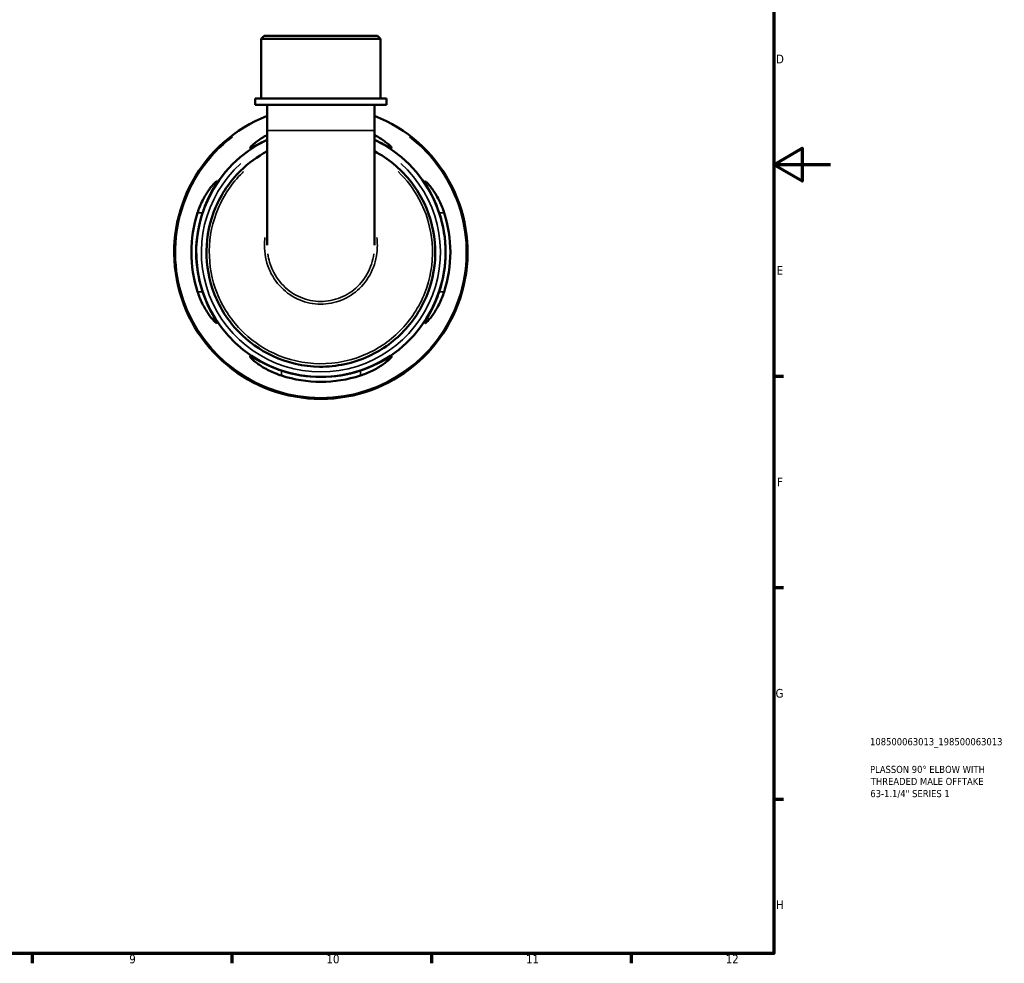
# Model space of a CAD drawing. Header units: millimetres. Extents: x 0 to 902, y -200 to 594.
# Tile 4 of 5: x 556 to 902, y 17 to 348. Entities that reach past the tile are written whole.
import ezdxf

# ---------------------------------------------------------------- set-up
doc = ezdxf.new("R2010")
doc.units = ezdxf.units.MM
for name, color, linetype, lineweight in [('Border (ANSI)', 7, 'Continuous', 70), ('Title (ISO)', 7, 'Continuous', 50), ('Visible (ANSI)', 7, 'Continuous', 50), ('Visible Narrow (ANSI)', 7, 'Continuous', 35)]:
    doc.layers.add(name, color=color, linetype=linetype, lineweight=lineweight)
doc.styles.add('Note Text (ANSI)', font='tahoma.ttf')
doc.styles.add('Note Text (ISO)', font='tahoma.ttf')

# ---------------------------------------------------------------- blocks, each defined once
blk = doc.blocks.new('Borders Default Border')
at = {"layer": 'Border (ANSI)'}
for p, q in [((821, 222.75), (824.45, 222.75)), ((821, 148.5), (824.45, 148.5)), ((821, 74.25), (824.45, 74.25)), ((560.67, 20), (560.67, 16.55)), ((630.75, 20), (630.75, 16.55)), ((700.83, 20), (700.83, 16.55)), ((770.92, 20), (770.92, 16.55))]:
    blk.add_line(p, q, dxfattribs=at)
at = {"layer": 'Border (ANSI)', "flags": 128}
for points in [[(20, 20), (20, 574), (821, 574), (821, 20), (20, 20)], [(841, 297), (821, 297), (831, 302.77), (831, 291.23), (821, 297)]]:
    blk.add_lwpolyline(points, dxfattribs=at)
at = {"layer": 'Border (ANSI)', "color": 230, "true_color": 0xff0080, "attachment_point": 7, "style": 'Note Text (ANSI)'}
for s, insert, char_height in [('D', (821.81, 332.6), 3.05), ('E', (822.05, 258.35), 3.05), ('F', (822.14, 184.1), 3.05), ('G', (821.66, 109.79), 3.05), ('H', (821.81, 35.6), 3.05), ('9', (594.7, 16.49), 3.05), ('10', (663.96, 16.49), 3.048), ('11', (734.04, 16.55), 3.048), ('12', (804.13, 16.55), 3.048)]:
    blk.add_mtext(s, dxfattribs=dict(at, insert=insert, char_height=char_height))
blk = doc.blocks.new('Title Blocks ISO')
at = {"layer": 'Title (ISO)', "color": 232, "true_color": 0xca0064, "style": 'Note Text (ISO)'}
for tag, p in [('PART_NUMBER_001', (33.84, 73.13)), ('DESCRIPTION_001', (33.84, 63.4)), ('DESCRIPTION_002', (34.09, 59.18)), ('DESCRIPTION_003', (33.95, 54.9))]:
    blk.add_attdef(tag, p, '', height=2.5, dxfattribs=at)

msp = doc.modelspace()

# ---------------------------------------------------------------- linework, layer by layer
at = {"layer": 'Visible (ANSI)'}
for p, q in [((642.074, 342.241), (641.044, 341.211)), ((682.954, 341.211), (641.044, 341.211)), ((641.044, 320.241), (641.044, 341.211)), ((642.074, 342.241), (681.924, 342.241)), ((681.924, 342.241), (682.954, 341.211)), ((682.954, 320.241), (682.954, 341.211)), ((685.05, 320.241), (638.949, 320.241)), ((638.949, 318.041), (638.949, 320.241)), ((685.05, 318.041), (685.05, 320.241)), ((685.05, 318.041), (638.949, 318.041)), ((643.14, 318.041), (643.14, 308.994)), ((680.859, 318.041), (680.859, 308.994)), ((643.14, 308.994), (643.14, 268.715)), ((680.859, 268.715), (680.859, 308.994))]:
    msp.add_line(p, q, dxfattribs=at)
for radius, start, end in [(51.5, 111.48169, 68.51831), (43.775, 115.52012, 64.47988), (45.465, 162.25088, 197.74912), (43.79, 161.54806, 198.45194), (43.79, 341.54806, 18.45194), (45.465, 342.25088, 17.74912), (43.79, 251.54806, 288.45194), (45.465, 252.25088, 287.74912)]:
    msp.add_arc((661.999, 266.241), radius, start, end, dxfattribs=at)
for points, knots in [([(643.14, 305.784), (642.64, 305.551), (642.16, 305.318), (640.521, 304.495), (639.496, 303.927), (638.169, 303.209), (637.746, 302.988), (637.252, 302.794), (637.133, 302.782), (637.098, 302.922), (637.2, 303.084), (637.697, 303.641), (638.18, 304.092), (639.666, 305.293), (640.797, 306.092), (642.445, 307.053), (642.787, 307.243), (643.14, 307.431)], [-3.3400165, -3.3400165, -3.3400165, -3.3400165, -3.1579725, -3.1579725, -2.6857815, -2.6857815, -2.3575836, -2.3575836, -2.0942089, -2.0942089, -1.8110368, -1.8110368, -1.4230694, -1.4230694, -0.8979734, -0.8979734, -0.766614, -0.766614, -0.766614, -0.766614]), ([(680.859, 307.431), (681.331, 307.179), (681.785, 306.922), (683.498, 305.893), (684.588, 305.101), (685.984, 303.943), (686.423, 303.52), (686.843, 303.018), (686.915, 302.88), (686.831, 302.779), (686.684, 302.811), (686.117, 303.055), (685.639, 303.311), (684.185, 304.101), (683.094, 304.698), (681.53, 305.467), (681.199, 305.626), (680.859, 305.784)], [-3.3855342, -3.3855342, -3.3855342, -3.3855342, -3.209367, -3.209367, -2.6844563, -2.6844563, -2.3019845, -2.3019845, -2.0253087, -2.0253087, -1.7586739, -1.7586739, -1.4150477, -1.4150477, -0.9332676, -0.9332676, -0.8092649, -0.8092649, -0.8092649, -0.8092649]), ([(643.14, 301.708), (639.711, 299.882), (636.546, 297.56), (630.07, 291.168), (627.082, 286.775), (622.997, 277.179), (621.901, 271.98), (621.764, 261.553), (622.724, 256.327), (626.557, 246.629), (629.429, 242.159), (636.462, 234.843), (640.544, 231.924), (650.175, 227.431), (655.85, 226.139), (667.474, 226.006), (673.417, 227.274), (683.747, 232.032), (688.219, 235.326), (695.554, 243.477), (698.389, 248.355), (701.837, 258.755), (702.486, 264.259), (701.55, 275.19), (699.919, 280.607), (694.826, 289.95), (691.521, 293.956), (685.504, 298.928), (683.245, 300.437), (680.858, 301.707)], [-7.365265, -7.365265, -7.365265, -7.365265, -7.0751432, -7.0751432, -6.6856958, -6.6856958, -6.2962671, -6.2962671, -5.906848, -5.906848, -5.5174316, -5.5174316, -5.1489096, -5.1489096, -4.7237733, -4.7237733, -4.2807469, -4.2807469, -3.8743708, -3.8743708, -3.4617545, -3.4617545, -3.0561203, -3.0561203, -2.6424382, -2.6424382, -2.2614426, -2.2614426, -2.059531, -2.059531, -2.059531, -2.059531]), ([(618.698, 280.101), (618.938, 280.851), (619.208, 281.591), (620.122, 283.828), (620.842, 285.235), (622.347, 287.74), (623.139, 288.831), (624.297, 290.226), (624.72, 290.665), (625.222, 291.085), (625.36, 291.157), (625.461, 291.073), (625.429, 290.926), (625.186, 290.359), (624.93, 289.881), (624.139, 288.427), (623.542, 287.337), (622.305, 284.819), (621.663, 283.379), (620.867, 281.28), (620.658, 280.693), (620.46, 280.101)], [-3.9473698, -3.9473698, -3.9473698, -3.9473698, -3.7096209, -3.7096209, -3.209367, -3.209367, -2.6844563, -2.6844563, -2.3019845, -2.3019845, -2.0253087, -2.0253087, -1.7586739, -1.7586739, -1.4150477, -1.4150477, -0.9332676, -0.9332676, -0.4404999, -0.4404999, -0.2526284, -0.2526284, -0.2526284, -0.2526284]), ([(703.538, 280.101), (703.535, 280.112), (703.531, 280.122), (703.26, 280.934), (702.97, 281.727), (702.085, 283.958), (701.452, 285.332), (700.253, 287.719), (699.685, 288.744), (698.967, 290.072), (698.746, 290.494), (698.552, 290.988), (698.54, 291.108), (698.68, 291.142), (698.842, 291.04), (699.399, 290.544), (699.85, 290.061), (701.05, 288.574), (701.849, 287.443), (703.321, 284.921), (704.002, 283.553), (704.846, 281.437), (705.085, 280.773), (705.3, 280.101)], [-3.8955408, -3.8955408, -3.8955408, -3.8955408, -3.8922757, -3.8922757, -3.6389439, -3.6389439, -3.1579725, -3.1579725, -2.6857815, -2.6857815, -2.3575836, -2.3575836, -2.0942089, -2.0942089, -1.8110368, -1.8110368, -1.4230694, -1.4230694, -0.8979734, -0.8979734, -0.4181575, -0.4181575, -0.2054532, -0.2054532, -0.2054532, -0.2054532]), ([(620.46, 252.381), (620.464, 252.371), (620.467, 252.361), (620.739, 251.548), (621.029, 250.756), (621.913, 248.524), (622.547, 247.15), (623.746, 244.763), (624.314, 243.738), (625.032, 242.411), (625.252, 241.988), (625.447, 241.494), (625.458, 241.375), (625.318, 241.341), (625.156, 241.442), (624.599, 241.939), (624.148, 242.422), (622.948, 243.908), (622.149, 245.039), (620.678, 247.562), (619.997, 248.93), (619.152, 251.045), (618.913, 251.71), (618.698, 252.381)], [-3.8955408, -3.8955408, -3.8955408, -3.8955408, -3.8922757, -3.8922757, -3.6389439, -3.6389439, -3.1579725, -3.1579725, -2.6857815, -2.6857815, -2.3575836, -2.3575836, -2.0942089, -2.0942089, -1.8110368, -1.8110368, -1.4230694, -1.4230694, -0.8979734, -0.8979734, -0.4181575, -0.4181575, -0.2054532, -0.2054532, -0.2054532, -0.2054532]), ([(705.3, 252.381), (705.06, 251.632), (704.79, 250.892), (703.877, 248.654), (703.156, 247.248), (701.651, 244.743), (700.859, 243.652), (699.701, 242.257), (699.278, 241.818), (698.776, 241.397), (698.638, 241.325), (698.537, 241.41), (698.569, 241.556), (698.812, 242.123), (699.069, 242.602), (699.859, 244.056), (700.456, 245.146), (701.693, 247.664), (702.335, 249.104), (703.131, 251.202), (703.341, 251.79), (703.538, 252.381)], [-3.9473698, -3.9473698, -3.9473698, -3.9473698, -3.7096209, -3.7096209, -3.209367, -3.209367, -2.6844563, -2.6844563, -2.3019845, -2.3019845, -2.0253087, -2.0253087, -1.7586739, -1.7586739, -1.4150477, -1.4150477, -0.9332676, -0.9332676, -0.4404999, -0.4404999, -0.2526284, -0.2526284, -0.2526284, -0.2526284]), ([(648.139, 222.94), (647.39, 223.18), (646.65, 223.45), (644.412, 224.364), (643.006, 225.084), (640.5, 226.59), (639.41, 227.381), (638.014, 228.539), (637.576, 228.962), (637.155, 229.464), (637.083, 229.602), (637.168, 229.703), (637.314, 229.671), (637.881, 229.428), (638.36, 229.172), (639.814, 228.381), (640.904, 227.784), (643.421, 226.547), (644.861, 225.905), (646.96, 225.109), (647.548, 224.9), (648.139, 224.702)], [-3.9473698, -3.9473698, -3.9473698, -3.9473698, -3.7096209, -3.7096209, -3.209367, -3.209367, -2.6844563, -2.6844563, -2.3019845, -2.3019845, -2.0253087, -2.0253087, -1.7586739, -1.7586739, -1.4150477, -1.4150477, -0.9332676, -0.9332676, -0.4404999, -0.4404999, -0.2526284, -0.2526284, -0.2526284, -0.2526284]), ([(675.859, 224.702), (675.87, 224.706), (675.88, 224.709), (676.692, 224.981), (677.484, 225.271), (679.716, 226.155), (681.09, 226.789), (683.477, 227.988), (684.502, 228.556), (685.83, 229.274), (686.252, 229.494), (686.746, 229.689), (686.866, 229.7), (686.9, 229.56), (686.798, 229.398), (686.302, 228.841), (685.818, 228.39), (684.332, 227.19), (683.201, 226.391), (680.679, 224.92), (679.311, 224.239), (677.195, 223.394), (676.531, 223.155), (675.859, 222.94)], [-3.8955408, -3.8955408, -3.8955408, -3.8955408, -3.8922757, -3.8922757, -3.6389439, -3.6389439, -3.1579725, -3.1579725, -2.6857815, -2.6857815, -2.3575836, -2.3575836, -2.0942089, -2.0942089, -1.8110368, -1.8110368, -1.4230694, -1.4230694, -0.8979734, -0.8979734, -0.4181575, -0.4181575, -0.2054532, -0.2054532, -0.2054532, -0.2054532])]:
    msp.add_open_spline(points, degree=3, knots=knots, dxfattribs=at)
at = {"layer": 'Visible Narrow (ANSI)'}
for p, q in [((643.372, 308.994), (680.626, 308.994)), ((618.786, 280.101), (620.372, 280.101)), ((703.626, 280.101), (705.212, 280.101)), ((620.372, 252.381), (618.786, 252.381)), ((705.212, 252.381), (703.626, 252.381)), ((648.139, 223.028), (648.139, 224.614)), ((675.859, 224.614), (675.859, 223.028))]:
    msp.add_line(p, q, dxfattribs=at)
for radius, start, end in [(51.074, 127.50286, 52.49714), (41.972, 132.03063, 47.96937)]:
    msp.add_arc((661.999, 266.241), radius, start, end, dxfattribs=at)
for points, knots in [([(689.184, 294.569), (692.074, 291.78), (694.534, 288.547), (699.024, 280.262), (700.602, 274.971), (701.495, 264.304), (700.853, 258.937), (697.477, 248.801), (694.708, 244.049), (687.551, 236.11), (683.192, 232.904), (673.124, 228.272), (667.333, 227.038), (656.008, 227.167), (650.478, 228.425), (641.092, 232.799), (637.113, 235.641), (630.252, 242.765), (627.448, 247.119), (623.698, 256.57), (622.754, 261.665), (622.868, 271.838), (623.926, 276.914), (627.892, 286.293), (630.799, 290.593), (634.548, 294.313), (634.681, 294.442), (634.814, 294.57)], [2.3355332, 2.3355332, 2.3355332, 2.3355332, 2.6424382, 2.6424382, 3.0561203, 3.0561203, 3.4617545, 3.4617545, 3.8743708, 3.8743708, 4.2807469, 4.2807469, 4.7237733, 4.7237733, 5.1489096, 5.1489096, 5.5174316, 5.5174316, 5.906848, 5.906848, 6.2962671, 6.2962671, 6.6856958, 6.6856958, 7.0751432, 7.0751432, 7.0892632, 7.0892632, 7.0892632, 7.0892632]), ([(642.345, 271.395), (642.325, 271.232), (642.306, 271.07), (641.999, 268.076), (642.252, 265.186), (643.833, 259.859), (645.11, 257.41), (648.455, 253.289), (650.488, 251.592), (655, 249.15), (657.465, 248.384), (662.484, 247.857), (665.034, 248.089), (669.879, 249.512), (672.168, 250.71), (676.182, 253.919), (677.888, 255.95), (680.483, 260.604), (681.331, 263.248), (681.884, 267.758), (681.877, 269.59), (681.652, 271.394)], [-1.6848046, -1.6848046, -1.6848046, -1.6848046, -1.6608826, -1.6608826, -1.244989, -1.244989, -0.8489269, -0.8489269, -0.4690357, -0.4690357, -0.0984465, -0.0984465, 0.2692608, 0.2692608, 0.6401623, 0.6401623, 1.0208316, 1.0208316, 1.4190089, 1.4190089, 1.6847893, 1.6847893, 1.6847893, 1.6847893]), ([(680.64, 265.671), (680.286, 263.229), (679.496, 260.856), (677.093, 256.542), (675.47, 254.609), (671.656, 251.554), (669.482, 250.415), (664.881, 249.062), (662.459, 248.841), (657.694, 249.342), (655.353, 250.071), (651.067, 252.394), (649.135, 254.009), (645.953, 257.933), (644.737, 260.268), (643.715, 263.706), (643.502, 264.682), (643.359, 265.67)], [-1.397387, -1.397387, -1.397387, -1.397387, -1.0208316, -1.0208316, -0.6401623, -0.6401623, -0.2692608, -0.2692608, 0.0984465, 0.0984465, 0.4690357, 0.4690357, 0.8489269, 0.8489269, 1.244989, 1.244989, 1.3973949, 1.3973949, 1.3973949, 1.3973949])]:
    msp.add_open_spline(points, degree=3, knots=knots, dxfattribs=at)

# ---------------------------------------------------------------- block references
msp.add_blockref('Borders Default Border', (0, 0))
msp.add_blockref('Title Blocks ISO', (821, 20)).add_auto_attribs({'PART_NUMBER_001': '108500063013_198500063013', 'DESCRIPTION_001': 'PLASSON 90° ELBOW WITH', 'DESCRIPTION_002': 'THREADED MALE OFFTAKE', 'DESCRIPTION_003': '63-1.1/4" SERIES 1'})

doc.saveas('drawing.dxf')
